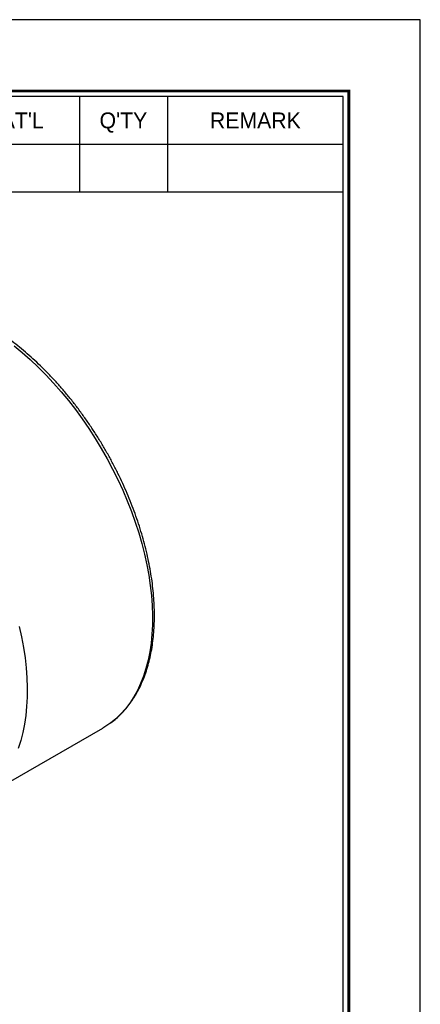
# Model space of a CAD drawing. Header units: millimetres. Extents: x 0 to 197, y 0 to 139.
# Tile 7 of 7: x 173 to 197, y 80 to 139. Entities that reach past the tile are written whole.
import ezdxf
from ezdxf.enums import TextEntityAlignment as Align

# ---------------------------------------------------------------- set-up
doc = ezdxf.new("R2010")
doc.units = ezdxf.units.MM
doc.layers.add('L1', color=7, linetype='CONTINUOUS')
doc.layers.add('OUTLINE', color=7, linetype='CONTINUOUS')

# ---------------------------------------------------------------- blocks, each defined once
blk = doc.blocks.new('표제란')
at = {"layer": 'L1', "color": 0}
for p, q in [((297, 210), (0, 210)), ((297, 0), (297, 210))]:
    blk.add_line(p, q, dxfattribs=at)
at = {"layer": 'L1'}
for p, q in [((266, 203), (266, 194.336)), ((274, 203), (274, 194.336)), ((190, 198.668), (290, 198.668)), ((190, 194.336), (290, 194.336))]:
    blk.add_line(p, q, dxfattribs=at)
at = {"layer": 'L1', "const_width": 0.25}
blk.add_lwpolyline([(290.5, 6.5), (290.5, 203.5), (10, 203.5), (10, 6.5)], close=True, dxfattribs=at)
at = {"layer": 'L1'}
blk.add_lwpolyline([(290, 7), (290, 203), (10.5, 203), (10.5, 7)], close=True, dxfattribs=at)
for s, p in [("MAT'L", (260, 200.834)), ("Q'TY", (270, 200.834)), ('REMARK', (282, 200.834))]:
    blk.add_text(s, height=1.444, dxfattribs=at).set_placement(p, align=Align.MIDDLE_CENTER)
for tag, p in [('필렛', (179.25, 10.9)), ('모따기', (179.25, 8.3))]:
    blk.add_attdef(tag, text='', height=1.15, dxfattribs=at).set_placement(p, align=Align.MIDDLE_LEFT)
at = {"layer": 'OUTLINE', "ltscale": 0.5}
for tag, p, height in [('TITLE', (237.166, 24.406), 2.5), ('도번', (251.181, 15.642), 2.5), ('SCALE', (253.781, 9.553), 1.2), ('DATE', (277.02, 9.511), 1.2)]:
    blk.add_attdef(tag, p, '', height=height, dxfattribs=at)

msp = doc.modelspace()

# ---------------------------------------------------------------- linework, layer by layer
at = {"layer": 'OUTLINE'}
msp.add_line((170.4863, 92.2731), (178.0524, 96.6409), dxfattribs=at)
at = {"layer": 'OUTLINE', "flags": 128}
for points in [[(172.698, 119.7404), (173.1886, 119.3363), (173.6734, 118.9078), (174.1514, 118.4562), (174.6214, 117.9823), (175.0823, 117.4875), (175.5329, 116.9728), (175.9721, 116.4394), (176.3991, 115.8888), (176.8126, 115.3221), (177.2117, 114.7408), (177.5955, 114.1462), (177.963, 113.5398), (178.3134, 112.923), (178.6458, 112.2973), (178.9594, 111.6641), (179.2535, 111.025), (179.5274, 110.3816), (179.7804, 109.7354), (180.0119, 109.0878), (180.2213, 108.4405), (180.4083, 107.7951), (180.5722, 107.153), (180.7127, 106.5158), (180.8295, 105.885), (180.9224, 105.2621), (180.9909, 104.6487), (181.0351, 104.0462), (181.0549, 103.4559), (181.05, 102.8795), (181.0207, 102.3182), (180.9669, 101.7733), (180.8887, 101.2462), (180.7864, 100.7381), (180.6602, 100.2503), (180.5104, 99.784), (180.3374, 99.3401), (180.1416, 98.9199), (179.9234, 98.5242), (179.6834, 98.1541), (179.4221, 97.8105), (179.1402, 97.4941), (178.8383, 97.2057), (178.5172, 96.946), (178.4786, 96.9177)], [(173.0061, 102.7852), (173.1467, 102.148), (173.2635, 101.5172), (173.3563, 100.8943), (173.4249, 100.2809), (173.4691, 99.6784), (173.4888, 99.0882), (173.484, 98.5117), (173.4546, 97.9504), (173.4008, 97.4055), (173.3227, 96.8784), (173.2204, 96.3704), (173.0942, 95.8826), (172.9444, 95.4162)], [(178.4786, 96.9177), (178.1776, 96.7157), (178.0524, 96.6409)]]:
    msp.add_lwpolyline(points, dxfattribs=at)
at = {"layer": 'OUTLINE'}
msp.add_open_spline([(178.5007, 96.9346), (178.519, 96.9471), (178.6467, 97.034), (178.8681, 97.2207), (179.163, 97.4955), (179.4385, 97.7976), (179.696, 98.1234), (179.9345, 98.4733), (180.1534, 98.8462), (180.3522, 99.2415), (180.5305, 99.6585), (180.6878, 100.0961), (180.8236, 100.5534), (180.9377, 101.0294), (181.0298, 101.5228), (181.0997, 102.0327), (181.1473, 102.5578), (181.1725, 103.0969), (181.1753, 103.6489), (181.1558, 104.2124), (181.114, 104.7864), (181.0501, 105.3695), (180.9644, 105.9605), (180.857, 106.5582), (180.7281, 107.1613), (180.5782, 107.7686), (180.4075, 108.3787), (180.2165, 108.9905), (180.0056, 109.6026), (179.7751, 110.2138), (179.5258, 110.8228), (179.258, 111.4283), (178.9724, 112.029), (178.6695, 112.6238), (178.35, 113.2113), (178.0146, 113.7903), (177.664, 114.3596), (177.2989, 114.9181), (176.92, 115.4644), (176.5283, 115.9976), (176.1244, 116.5164), (175.7092, 117.0198), (175.2835, 117.5067), (174.8483, 117.976), (174.4045, 118.4268), (173.9528, 118.8581), (173.4943, 119.269), (173.0299, 119.6586), (172.5604, 120.026), (172.087, 120.3704), (171.6104, 120.6911), (171.1317, 120.9872), (170.6519, 121.2582), (170.172, 121.5034), (169.6928, 121.7222), (169.2156, 121.914), (168.7412, 122.0783), (168.2709, 122.2146), (167.8055, 122.3227), (167.3463, 122.4021), (166.8943, 122.4527), (166.4507, 122.4743), (166.0165, 122.4669), (165.5928, 122.4306), (165.1807, 122.3657), (164.7813, 122.2719), (164.3953, 122.1523), (164.1499, 122.0492), (164.028, 121.998)], degree=3, knots=[0, 0, 0, 0, 0.0024953, 0.0174917, 0.0325061, 0.0475513, 0.0626372, 0.0777701, 0.0929528, 0.1081846, 0.1234623, 0.1387803, 0.1541324, 0.1695118, 0.184912, 0.2003272, 0.2157522, 0.2311829, 0.2466159, 0.2620483, 0.2774781, 0.2929044, 0.3083265, 0.3237439, 0.3391565, 0.3545645, 0.3699679, 0.3853672, 0.4007626, 0.4161547, 0.4315439, 0.4469307, 0.4623155, 0.477699, 0.4930817, 0.508464, 0.5238465, 0.5392296, 0.5546138, 0.5699997, 0.5853878, 0.6007785, 0.6161726, 0.6315704, 0.6469724, 0.6623792, 0.6777911, 0.6932084, 0.7086313, 0.7240601, 0.7394944, 0.754934, 0.7703781, 0.7858255, 0.8012746, 0.8167219, 0.832164, 0.8475966, 0.8630143, 0.8784109, 0.8937794, 0.9091127, 0.924404, 0.9396477, 0.95484, 0.9699804, 0.9850718, 1, 1, 1, 1], dxfattribs=at)

# ---------------------------------------------------------------- block references
at = {"layer": 'OUTLINE', "xscale": 0.6640637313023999, "yscale": 0.6640637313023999, "zscale": 0.6640637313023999}
msp.add_blockref('표제란', (0, 0), dxfattribs=at)

doc.saveas('drawing.dxf')
